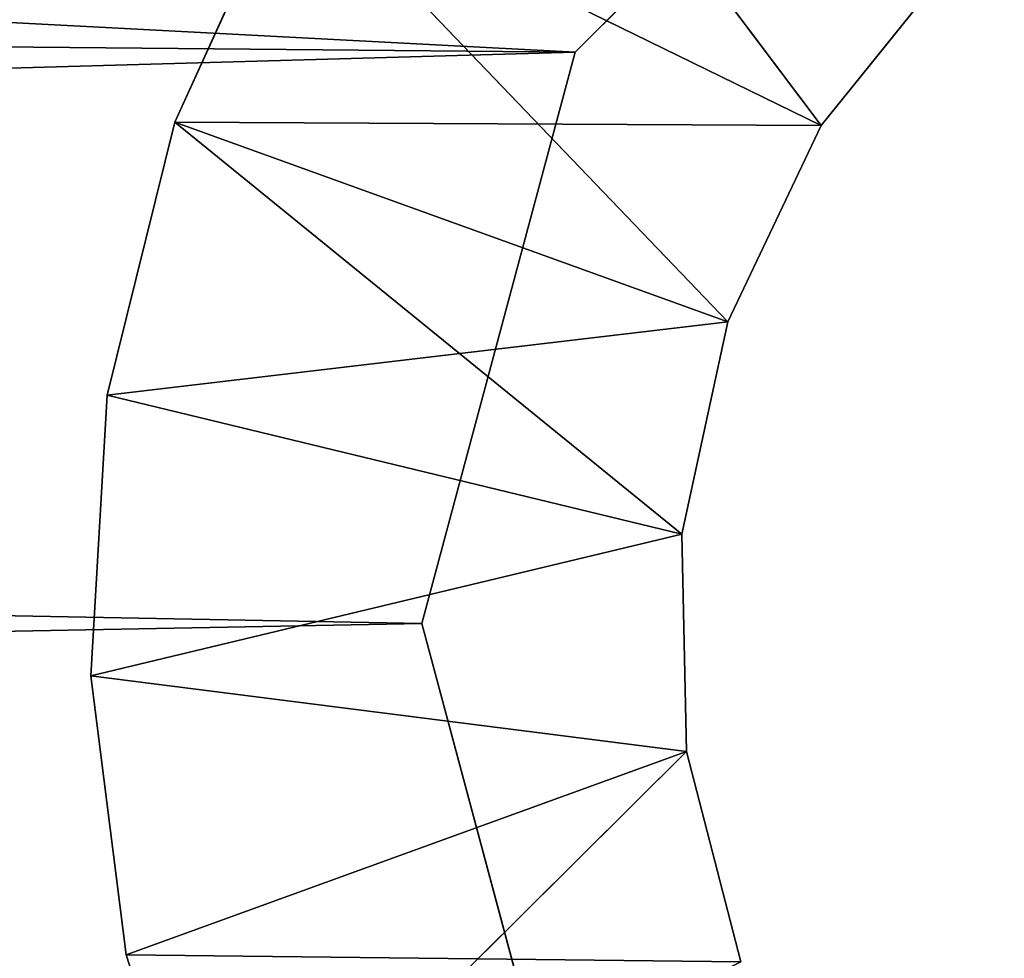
# Model space of a CAD drawing. Extents: x 136 to 2992, y -186 to 1678.
# Tile 12 of 31: x 499.89 to 504.41, y -88.32 to -84.01. Entities that reach past the tile are written whole.
import ezdxf

# ---------------------------------------------------------------- set-up
doc = ezdxf.new("R2010")
doc.units = 0
doc.header["$LTSCALE"] = 25.4
doc.layers.get('0').update_dxf_attribs({"color": 13, "linetype": 'CONTINUOUS'})

# ---------------------------------------------------------------- blocks, each defined once
blk = doc.blocks.new('HERMANOS-V-8032-8033_STL')
at = {"color": 18}
for p, q in [((384.4227294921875, 1394.01318359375, 1762.375), (84.19412994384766, 1394.01318359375, 1746.599975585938)), ((384.4227294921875, 1394.01318359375, 1762.375), (84.19412994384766, 1394.01318359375, 1746.599975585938)), ((383.7193908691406, 1394.01318359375, 1765), (103.8945388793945, 1394.01318359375, 1759.75)), ((383.7193908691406, 1394.01318359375, 1765), (103.8945388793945, 1394.01318359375, 1759.75)), ((384.4227294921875, 1394.01318359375, 1762.375), (103.8945388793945, 1394.01318359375, 1759.75)), ((384.4227294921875, 1394.01318359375, 1762.375), (103.8945388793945, 1394.01318359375, 1759.75)), ((384.4227294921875, 1394.01318359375, 1767.625), (383.7193908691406, 1394.01318359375, 1765)), ((383.7193908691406, 1394.01318359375, 1765), (384.4227294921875, 1394.01318359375, 1762.375)), ((383.7193908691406, 1394.01318359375, 1765), (383.7193908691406, 1393.213134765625, 1765)), ((383.7193908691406, 1393.213134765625, 1765), (384.4227294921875, 1394.01318359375, 1762.375)), ((383.7193908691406, 1394.01318359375, 1765), (384.4227294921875, 1394.01318359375, 1762.375)), ((383.7193908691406, 1393.213134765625, 1765), (384.4227294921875, 1394.01318359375, 1762.375)), ((384.4227294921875, 1393.213134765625, 1767.625), (383.7193908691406, 1394.01318359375, 1765)), ((384.4227294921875, 1394.01318359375, 1767.625), (383.7193908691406, 1394.01318359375, 1765)), ((384.4227294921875, 1393.213134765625, 1767.625), (383.7193908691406, 1394.01318359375, 1765)), ((383.7193908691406, 1394.01318359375, 1765), (383.7193908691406, 1393.213134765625, 1765)), ((384.4227294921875, 1394.01318359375, 1762.375), (386.3443908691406, 1394.01318359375, 1760.453369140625)), ((384.4227294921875, 1393.213134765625, 1762.375), (384.4227294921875, 1394.01318359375, 1762.375)), ((384.4227294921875, 1393.213134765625, 1762.375), (384.4227294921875, 1394.01318359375, 1762.375)), ((384.4227294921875, 1393.213134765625, 1762.375), (386.3443908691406, 1394.01318359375, 1760.453369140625)), ((384.4227294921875, 1394.01318359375, 1762.375), (386.3443908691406, 1394.01318359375, 1760.453369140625)), ((384.4227294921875, 1393.213134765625, 1762.375), (386.3443908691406, 1394.01318359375, 1760.453369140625)), ((384.4227294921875, 1393.213134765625, 1762.375), (103.8945388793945, 1393.213134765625, 1770.25)), ((383.7193908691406, 1393.213134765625, 1765), (103.8945388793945, 1393.213134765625, 1770.25)), ((384.4227294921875, 1393.213134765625, 1762.375), (103.8945388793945, 1393.213134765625, 1770.25)), ((383.7193908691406, 1393.213134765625, 1765), (103.8945388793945, 1393.213134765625, 1770.25)), ((384.9137573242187, 1393.213134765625, 1764.588989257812), (382.1981811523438, 1393.213134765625, 1765.240112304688)), ((382.1981811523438, 1393.213134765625, 1765.240112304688), (384.9343566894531, 1393.213134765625, 1765.587158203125)), ((382.1981811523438, 1393.213134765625, 1765.240112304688), (384.9343566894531, 1393.213134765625, 1765.587158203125)), ((382.1981811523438, 1393.213134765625, 1765.240112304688), (382.3614196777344, 1393.213134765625, 1766.521484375)), ((382.2731933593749, 1393.213134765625, 1763.950439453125), (382.1981811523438, 1393.213134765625, 1765.240112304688)), ((384.9137573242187, 1393.213134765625, 1764.588989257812), (382.1981811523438, 1393.213134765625, 1765.240112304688)), ((382.1981811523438, 1393.213134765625, 1765.240112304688), (382.3614196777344, 1393.213134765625, 1766.521484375)), ((382.1981811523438, 1393.213134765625, 1765.240112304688), (382.3614196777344, 1376.613159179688, 1766.521484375)), ((382.1981811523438, 1393.213134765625, 1765.240112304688), (382.3614196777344, 1376.613159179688, 1766.521484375)), ((382.1981811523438, 1393.213134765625, 1765.240112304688), (382.1981811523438, 1376.613159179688, 1765.240112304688)), ((382.1981811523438, 1393.213134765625, 1765.240112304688), (382.1981811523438, 1376.613159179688, 1765.240112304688)), ((382.2731933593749, 1393.213134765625, 1763.950439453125), (382.1981811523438, 1393.213134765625, 1765.240112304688)), ((382.2731933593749, 1393.213134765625, 1763.950439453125), (382.1981811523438, 1376.613159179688, 1765.240112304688)), ((382.2731933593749, 1393.213134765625, 1763.950439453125), (382.1981811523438, 1376.613159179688, 1765.240112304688)), ((382.5838928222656, 1393.213134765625, 1762.696655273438), (382.2731933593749, 1393.213134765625, 1763.950439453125)), ((382.2731933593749, 1393.213134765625, 1763.950439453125), (384.9137573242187, 1393.213134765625, 1764.588989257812)), ((382.2731933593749, 1393.213134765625, 1763.950439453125), (384.9137573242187, 1393.213134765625, 1764.588989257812)), ((382.2731933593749, 1393.213134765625, 1763.950439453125), (382.2731933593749, 1376.613159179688, 1763.950439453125)), ((382.2731933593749, 1393.213134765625, 1763.950439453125), (382.2731933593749, 1376.613159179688, 1763.950439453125)), ((382.5838928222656, 1393.213134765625, 1762.696655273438), (382.2731933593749, 1393.213134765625, 1763.950439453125)), ((382.5838928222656, 1393.213134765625, 1762.696655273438), (382.2731933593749, 1376.613159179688, 1763.950439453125)), ((382.5838928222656, 1393.213134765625, 1762.696655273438), (382.2731933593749, 1376.613159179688, 1763.950439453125)), ((382.3614196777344, 1393.213134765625, 1766.521484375), (384.9343566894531, 1393.213134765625, 1765.587158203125)), ((382.3614196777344, 1393.213134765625, 1766.521484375), (384.9343566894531, 1393.213134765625, 1765.587158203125)), ((382.3614196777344, 1393.213134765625, 1766.521484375), (385.1845703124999, 1393.213134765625, 1766.5537109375)), ((382.3614196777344, 1393.213134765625, 1766.521484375), (385.1845703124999, 1393.213134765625, 1766.5537109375)), ((382.3614196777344, 1393.213134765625, 1766.521484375), (382.7573242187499, 1393.213134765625, 1767.751098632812)), ((382.3614196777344, 1393.213134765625, 1766.521484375), (382.7573242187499, 1393.213134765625, 1767.751098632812)), ((382.3614196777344, 1393.213134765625, 1766.521484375), (382.7573242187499, 1376.613159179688, 1767.751098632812)), ((382.3614196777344, 1393.213134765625, 1766.521484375), (382.7573242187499, 1376.613159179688, 1767.751098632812)), ((382.3614196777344, 1393.213134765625, 1766.521484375), (382.3614196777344, 1376.613159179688, 1766.521484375)), ((382.3614196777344, 1393.213134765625, 1766.521484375), (382.3614196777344, 1376.613159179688, 1766.521484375)), ((383.1196899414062, 1393.213134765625, 1761.521240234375), (382.5838928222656, 1393.213134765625, 1762.696655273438)), ((382.5838928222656, 1393.213134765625, 1762.696655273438), (385.1239318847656, 1393.213134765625, 1763.612915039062)), ((382.5838928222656, 1393.213134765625, 1762.696655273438), (385.1239318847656, 1393.213134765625, 1763.612915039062)), ((382.5838928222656, 1393.213134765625, 1762.696655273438), (384.9137573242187, 1393.213134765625, 1764.588989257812)), ((382.5838928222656, 1393.213134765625, 1762.696655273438), (384.9137573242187, 1393.213134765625, 1764.588989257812)), ((382.5838928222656, 1393.213134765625, 1762.696655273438), (382.5838928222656, 1376.613159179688, 1762.696655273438)), ((382.5838928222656, 1393.213134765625, 1762.696655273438), (382.5838928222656, 1376.613159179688, 1762.696655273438)), ((383.1196899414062, 1393.213134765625, 1761.521240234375), (382.5838928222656, 1393.213134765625, 1762.696655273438)), ((383.1196899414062, 1393.213134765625, 1761.521240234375), (382.5838928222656, 1376.613159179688, 1762.696655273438)), ((383.1196899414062, 1393.213134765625, 1761.521240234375), (382.5838928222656, 1376.613159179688, 1762.696655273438)), ((383.1196899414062, 1393.213134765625, 1761.521240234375), (385.5535278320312, 1393.213134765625, 1762.711669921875)), ((383.1196899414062, 1393.213134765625, 1761.521240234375), (385.5535278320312, 1393.213134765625, 1762.711669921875)), ((383.1196899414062, 1393.213134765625, 1761.521240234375), (385.1239318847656, 1393.213134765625, 1763.612915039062)), ((383.1196899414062, 1393.213134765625, 1761.521240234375), (385.1239318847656, 1393.213134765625, 1763.612915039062)), ((384.4227294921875, 1393.213134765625, 1762.375), (383.7193908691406, 1393.213134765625, 1765)), ((383.7193908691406, 1393.213134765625, 1765), (384.4227294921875, 1393.213134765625, 1767.625)), ((384.4227294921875, 1393.213134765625, 1762.375), (383.7193908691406, 1393.213134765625, 1765)), ((383.7193908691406, 1393.213134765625, 1765), (384.4227294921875, 1393.213134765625, 1767.625)), ((383.8623352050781, 1393.213134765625, 1760.46435546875), (385.5535278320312, 1393.213134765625, 1762.711669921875)), ((383.8623352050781, 1393.213134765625, 1760.46435546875), (385.5535278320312, 1393.213134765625, 1762.711669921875)), ((386.3443908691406, 1393.213134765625, 1760.453369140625), (384.4227294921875, 1393.213134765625, 1762.375)), ((386.3443908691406, 1393.213134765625, 1760.453369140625), (384.4227294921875, 1393.213134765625, 1762.375)), ((384.9343566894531, 1393.213134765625, 1765.587158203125), (384.9137573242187, 1393.213134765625, 1764.588989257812)), ((384.9137573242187, 1393.213134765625, 1764.588989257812), (385.1239318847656, 1393.213134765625, 1763.612915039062)), ((384.9343566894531, 1376.613159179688, 1765.587158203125), (384.9137573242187, 1393.213134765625, 1764.588989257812)), ((384.9343566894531, 1393.213134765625, 1765.587158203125), (384.9137573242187, 1393.213134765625, 1764.588989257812)), ((384.9343566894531, 1376.613159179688, 1765.587158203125), (384.9137573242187, 1393.213134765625, 1764.588989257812)), ((384.9137573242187, 1376.613159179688, 1764.588989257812), (384.9137573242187, 1393.213134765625, 1764.588989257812)), ((384.9137573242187, 1376.613159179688, 1764.588989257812), (384.9137573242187, 1393.213134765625, 1764.588989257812)), ((384.9137573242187, 1376.613159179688, 1764.588989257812), (385.1239318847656, 1393.213134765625, 1763.612915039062)), ((384.9137573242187, 1393.213134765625, 1764.588989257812), (385.1239318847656, 1393.213134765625, 1763.612915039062)), ((384.9137573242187, 1376.613159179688, 1764.588989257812), (385.1239318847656, 1393.213134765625, 1763.612915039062)), ((385.1845703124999, 1393.213134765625, 1766.5537109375), (384.9343566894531, 1393.213134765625, 1765.587158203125)), ((385.1845703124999, 1376.613159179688, 1766.5537109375), (384.9343566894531, 1393.213134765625, 1765.587158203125)), ((385.1845703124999, 1393.213134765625, 1766.5537109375), (384.9343566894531, 1393.213134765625, 1765.587158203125)), ((385.1845703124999, 1376.613159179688, 1766.5537109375), (384.9343566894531, 1393.213134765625, 1765.587158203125)), ((384.9343566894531, 1376.613159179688, 1765.587158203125), (384.9343566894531, 1393.213134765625, 1765.587158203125)), ((384.9343566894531, 1376.613159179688, 1765.587158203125), (384.9343566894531, 1393.213134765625, 1765.587158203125)), ((385.1239318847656, 1393.213134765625, 1763.612915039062), (385.5535278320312, 1393.213134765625, 1762.711669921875)), ((385.1239318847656, 1376.613159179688, 1763.612915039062), (385.1239318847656, 1393.213134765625, 1763.612915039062)), ((385.1239318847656, 1376.613159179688, 1763.612915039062), (385.1239318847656, 1393.213134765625, 1763.612915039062)), ((385.1239318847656, 1376.613159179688, 1763.612915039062), (385.5535278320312, 1393.213134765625, 1762.711669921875)), ((385.1239318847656, 1393.213134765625, 1763.612915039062), (385.5535278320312, 1393.213134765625, 1762.711669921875)), ((385.1239318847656, 1376.613159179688, 1763.612915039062), (385.5535278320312, 1393.213134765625, 1762.711669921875)), ((385.5535278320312, 1393.213134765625, 1762.711669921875), (386.1794128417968, 1393.213134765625, 1761.933715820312)), ((385.5535278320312, 1376.613159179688, 1762.711669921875), (385.5535278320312, 1393.213134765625, 1762.711669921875)), ((385.5535278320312, 1376.613159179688, 1762.711669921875), (385.5535278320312, 1393.213134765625, 1762.711669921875)), ((385.5535278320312, 1376.613159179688, 1762.711669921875), (386.1794128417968, 1393.213134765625, 1761.933715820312)), ((385.5535278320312, 1393.213134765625, 1762.711669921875), (386.1794128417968, 1393.213134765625, 1761.933715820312)), ((385.5535278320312, 1376.613159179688, 1762.711669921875), (386.1794128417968, 1393.213134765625, 1761.933715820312)), ((384.9343566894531, 1376.613159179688, 1765.587158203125), (382.1981811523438, 1376.613159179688, 1765.240112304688)), ((382.1981811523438, 1376.613159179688, 1765.240112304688), (384.9137573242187, 1376.613159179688, 1764.588989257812)), ((382.1981811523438, 1376.613159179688, 1765.240112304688), (384.9137573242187, 1376.613159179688, 1764.588989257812)), ((382.1981811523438, 1376.613159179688, 1765.240112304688), (382.2731933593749, 1376.613159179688, 1763.950439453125)), ((382.3614196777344, 1376.613159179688, 1766.521484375), (382.1981811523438, 1376.613159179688, 1765.240112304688)), ((384.9343566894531, 1376.613159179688, 1765.587158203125), (382.1981811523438, 1376.613159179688, 1765.240112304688)), ((382.3614196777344, 1376.613159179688, 1766.521484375), (382.1981811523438, 1376.613159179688, 1765.240112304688)), ((382.1981811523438, 1376.613159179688, 1765.240112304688), (382.2731933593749, 1376.613159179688, 1763.950439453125)), ((382.2731933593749, 1376.613159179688, 1763.950439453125), (384.9137573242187, 1376.613159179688, 1764.588989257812)), ((382.2731933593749, 1376.613159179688, 1763.950439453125), (384.9137573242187, 1376.613159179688, 1764.588989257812)), ((382.2731933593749, 1376.613159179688, 1763.950439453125), (385.1239318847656, 1376.613159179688, 1763.612915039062)), ((382.2731933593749, 1376.613159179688, 1763.950439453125), (385.1239318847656, 1376.613159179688, 1763.612915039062)), ((382.2731933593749, 1376.613159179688, 1763.950439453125), (382.5838928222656, 1376.613159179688, 1762.696655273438)), ((382.2731933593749, 1376.613159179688, 1763.950439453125), (382.5838928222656, 1376.613159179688, 1762.696655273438)), ((382.7573242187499, 1376.613159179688, 1767.751098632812), (382.3614196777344, 1376.613159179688, 1766.521484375)), ((382.3614196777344, 1376.613159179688, 1766.521484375), (384.9343566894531, 1376.613159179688, 1765.587158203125)), ((382.3614196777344, 1376.613159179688, 1766.521484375), (384.9343566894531, 1376.613159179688, 1765.587158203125)), ((382.7573242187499, 1376.613159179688, 1767.751098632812), (382.3614196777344, 1376.613159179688, 1766.521484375)), ((382.5838928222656, 1376.613159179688, 1762.696655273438), (385.1239318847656, 1376.613159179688, 1763.612915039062)), ((382.5838928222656, 1376.613159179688, 1762.696655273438), (385.1239318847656, 1376.613159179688, 1763.612915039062)), ((382.5838928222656, 1376.613159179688, 1762.696655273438), (385.5535278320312, 1376.613159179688, 1762.711669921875)), ((382.5838928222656, 1376.613159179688, 1762.696655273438), (385.5535278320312, 1376.613159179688, 1762.711669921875)), ((382.5838928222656, 1376.613159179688, 1762.696655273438), (383.1196899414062, 1376.613159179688, 1761.521240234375)), ((382.5838928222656, 1376.613159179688, 1762.696655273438), (383.1196899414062, 1376.613159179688, 1761.521240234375)), ((382.7573242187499, 1376.613159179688, 1767.751098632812), (384.9343566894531, 1376.613159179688, 1765.587158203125)), ((382.7573242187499, 1376.613159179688, 1767.751098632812), (384.9343566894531, 1376.613159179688, 1765.587158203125)), ((383.1196899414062, 1376.613159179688, 1761.521240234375), (385.5535278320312, 1376.613159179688, 1762.711669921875)), ((383.1196899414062, 1376.613159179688, 1761.521240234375), (385.5535278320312, 1376.613159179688, 1762.711669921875)), ((384.9137573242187, 1376.613159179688, 1764.588989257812), (384.9343566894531, 1376.613159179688, 1765.587158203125)), ((385.1239318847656, 1376.613159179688, 1763.612915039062), (384.9137573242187, 1376.613159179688, 1764.588989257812)), ((384.9137573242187, 1376.613159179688, 1764.588989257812), (384.9343566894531, 1376.613159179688, 1765.587158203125)), ((385.1239318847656, 1376.613159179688, 1763.612915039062), (384.9137573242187, 1376.613159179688, 1764.588989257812)), ((384.9343566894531, 1376.613159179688, 1765.587158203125), (385.1845703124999, 1376.613159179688, 1766.5537109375)), ((384.9343566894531, 1376.613159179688, 1765.587158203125), (385.1845703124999, 1376.613159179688, 1766.5537109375)), ((385.5535278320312, 1376.613159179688, 1762.711669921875), (385.1239318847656, 1376.613159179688, 1763.612915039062)), ((385.5535278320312, 1376.613159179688, 1762.711669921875), (385.1239318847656, 1376.613159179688, 1763.612915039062)), ((386.1794128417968, 1376.613159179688, 1761.933715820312), (385.5535278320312, 1376.613159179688, 1762.711669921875)), ((386.1794128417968, 1376.613159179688, 1761.933715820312), (385.5535278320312, 1376.613159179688, 1762.711669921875))]:
    blk.add_line(p, q, dxfattribs=at)
mesh = blk.add_polyface(dxfattribs=at)
corners = [(384.4227294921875, 1394.01318359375, 1762.375), (84.19412994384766, 1394.01318359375, 1746.599975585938), (103.8945388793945, 1394.01318359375, 1759.75)]
mesh.append_faces([[corners[k] for k in face] for face in [(0, 1, 2)]], dxfattribs={"color": 18})
mesh = blk.add_polyface(dxfattribs=at)
corners = [(384.4227294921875, 1394.01318359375, 1762.375), (386.3443908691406, 1394.01318359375, 1760.453369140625), (84.19412994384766, 1394.01318359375, 1746.599975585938)]
mesh.append_faces([[corners[k] for k in face] for face in [(0, 1, 2)]], dxfattribs={"color": 18})
mesh = blk.add_polyface(dxfattribs=at)
corners = [(386.3443908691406, 1394.01318359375, 1769.546630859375), (384.4227294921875, 1394.01318359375, 1767.625), (103.8945388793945, 1394.01318359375, 1759.75)]
mesh.append_faces([[corners[k] for k in face] for face in [(0, 1, 2)]], dxfattribs={"color": 18})
mesh = blk.add_polyface(dxfattribs=at)
corners = [(386.3443908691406, 1394.01318359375, 1769.546630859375), (103.8945388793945, 1394.01318359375, 1759.75), (106.5195236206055, 1394.01318359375, 1760.453369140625)]
mesh.append_faces([[corners[k] for k in face] for face in [(0, 1, 2)]], dxfattribs={"color": 18})
mesh = blk.add_polyface(dxfattribs=at)
corners = [(384.4227294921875, 1394.01318359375, 1767.625), (383.7193908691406, 1394.01318359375, 1765), (103.8945388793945, 1394.01318359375, 1759.75)]
mesh.append_faces([[corners[k] for k in face] for face in [(0, 1, 2)]], dxfattribs={"color": 18})
mesh = blk.add_polyface(dxfattribs=at)
corners = [(383.7193908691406, 1394.01318359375, 1765), (384.4227294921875, 1394.01318359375, 1762.375), (103.8945388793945, 1394.01318359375, 1759.75)]
mesh.append_faces([[corners[k] for k in face] for face in [(0, 1, 2)]], dxfattribs={"color": 18})
mesh = blk.add_polyface(dxfattribs=at)
corners = [(388.9693603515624, 1394.01318359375, 1770.25), (386.3443908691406, 1394.01318359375, 1769.546630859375), (106.5195236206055, 1394.01318359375, 1760.453369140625)]
mesh.append_faces([[corners[k] for k in face] for face in [(0, 1, 2)]], dxfattribs={"color": 18})
mesh = blk.add_polyface(dxfattribs=at)
corners = [(388.9693603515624, 1394.01318359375, 1770.25), (106.5195236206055, 1394.01318359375, 1760.453369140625), (108.4410629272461, 1394.01318359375, 1762.375)]
mesh.append_faces([[corners[k] for k in face] for face in [(0, 1, 2)]], dxfattribs={"color": 18})
mesh = blk.add_polyface(dxfattribs=at)
corners = [(388.9693603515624, 1394.01318359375, 1770.25), (108.4410629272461, 1394.01318359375, 1762.375), (109.1445159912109, 1394.01318359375, 1765)]
mesh.append_faces([[corners[k] for k in face] for face in [(0, 1, 2)]], dxfattribs={"color": 18})
mesh = blk.add_polyface(dxfattribs=at)
corners = [(388.9693603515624, 1394.01318359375, 1770.25), (109.1445159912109, 1394.01318359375, 1765), (108.4410629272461, 1394.01318359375, 1767.625)]
mesh.append_faces([[corners[k] for k in face] for face in [(0, 1, 2)]], dxfattribs={"color": 18})
mesh = blk.add_polyface(dxfattribs=at)
corners = [(383.7193908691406, 1394.01318359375, 1765), (383.7193908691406, 1393.213134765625, 1765), (384.4227294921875, 1394.01318359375, 1762.375)]
mesh.append_faces([[corners[k] for k in face] for face in [(0, 1, 2)]], dxfattribs={"color": 18})
mesh = blk.add_polyface(dxfattribs=at)
corners = [(384.4227294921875, 1394.01318359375, 1762.375), (383.7193908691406, 1393.213134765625, 1765), (384.4227294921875, 1393.213134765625, 1762.375)]
mesh.append_faces([[corners[k] for k in face] for face in [(0, 1, 2)]], dxfattribs={"color": 18})
mesh = blk.add_polyface(dxfattribs=at)
corners = [(384.4227294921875, 1394.01318359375, 1767.625), (384.4227294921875, 1393.213134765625, 1767.625), (383.7193908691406, 1394.01318359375, 1765)]
mesh.append_faces([[corners[k] for k in face] for face in [(0, 1, 2)]], dxfattribs={"color": 18})
mesh = blk.add_polyface(dxfattribs=at)
corners = [(383.7193908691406, 1394.01318359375, 1765), (384.4227294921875, 1393.213134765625, 1767.625), (383.7193908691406, 1393.213134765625, 1765)]
mesh.append_faces([[corners[k] for k in face] for face in [(0, 1, 2)]], dxfattribs={"color": 18})
mesh = blk.add_polyface(dxfattribs=at)
corners = [(386.3443908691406, 1394.01318359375, 1760.453369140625), (384.4227294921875, 1394.01318359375, 1762.375), (384.4227294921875, 1393.213134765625, 1762.375)]
mesh.append_faces([[corners[k] for k in face] for face in [(0, 1, 2)]], dxfattribs={"color": 18})
mesh = blk.add_polyface(dxfattribs=at)
corners = [(386.3443908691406, 1394.01318359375, 1760.453369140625), (384.4227294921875, 1393.213134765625, 1762.375), (386.3443908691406, 1393.213134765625, 1760.453369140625)]
mesh.append_faces([[corners[k] for k in face] for face in [(0, 1, 2)]], dxfattribs={"color": 18})
mesh = blk.add_polyface(dxfattribs=at)
corners = [(103.8945388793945, 1393.213134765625, 1770.25), (386.3443908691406, 1393.213134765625, 1760.453369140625), (384.4227294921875, 1393.213134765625, 1762.375)]
mesh.append_faces([[corners[k] for k in face] for face in [(0, 1, 2)]], dxfattribs={"color": 18})
mesh = blk.add_polyface(dxfattribs=at)
corners = [(103.8945388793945, 1393.213134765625, 1770.25), (106.5195236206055, 1393.213134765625, 1769.546630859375), (386.3443908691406, 1393.213134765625, 1760.453369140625)]
mesh.append_faces([[corners[k] for k in face] for face in [(0, 1, 2)]], dxfattribs={"color": 18})
mesh = blk.add_polyface(dxfattribs=at)
corners = [(103.8945388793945, 1393.213134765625, 1770.25), (384.4227294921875, 1393.213134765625, 1762.375), (383.7193908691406, 1393.213134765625, 1765)]
mesh.append_faces([[corners[k] for k in face] for face in [(0, 1, 2)]], dxfattribs={"color": 18})
mesh = blk.add_polyface(dxfattribs=at)
corners = [(103.8945388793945, 1393.213134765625, 1770.25), (383.7193908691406, 1393.213134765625, 1765), (384.4227294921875, 1393.213134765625, 1767.625)]
mesh.append_faces([[corners[k] for k in face] for face in [(0, 1, 2)]], dxfattribs={"color": 18})
mesh = blk.add_polyface(dxfattribs=at)
corners = [(106.5195236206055, 1393.213134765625, 1769.546630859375), (388.9693603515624, 1393.213134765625, 1759.75), (386.3443908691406, 1393.213134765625, 1760.453369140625)]
mesh.append_faces([[corners[k] for k in face] for face in [(0, 1, 2)]], dxfattribs={"color": 18})
mesh = blk.add_polyface(dxfattribs=at)
corners = [(106.5195236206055, 1393.213134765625, 1769.546630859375), (108.4410629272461, 1393.213134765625, 1767.625), (388.9693603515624, 1393.213134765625, 1759.75)]
mesh.append_faces([[corners[k] for k in face] for face in [(0, 1, 2)]], dxfattribs={"color": 18})
mesh = blk.add_polyface(dxfattribs=at)
corners = [(108.4410629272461, 1393.213134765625, 1762.375), (106.5195236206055, 1393.213134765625, 1760.453369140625), (531.5068359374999, 1393.213134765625, 1746.599975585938)]
mesh.append_faces([[corners[k] for k in face] for face in [(0, 1, 2)]], dxfattribs={"color": 18})
mesh = blk.add_polyface(dxfattribs=at)
corners = [(108.4410629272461, 1393.213134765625, 1767.625), (109.1445159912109, 1393.213134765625, 1765), (388.9693603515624, 1393.213134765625, 1759.75)]
mesh.append_faces([[corners[k] for k in face] for face in [(0, 1, 2)]], dxfattribs={"color": 18})
mesh = blk.add_polyface(dxfattribs=at)
corners = [(109.1445159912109, 1393.213134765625, 1765), (108.4410629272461, 1393.213134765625, 1762.375), (388.9693603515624, 1393.213134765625, 1759.75)]
mesh.append_faces([[corners[k] for k in face] for face in [(0, 1, 2)]], dxfattribs={"color": 18})
mesh = blk.add_polyface(dxfattribs=at)
corners = [(108.4410629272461, 1393.213134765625, 1762.375), (531.5068359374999, 1393.213134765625, 1746.599975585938), (388.9693603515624, 1393.213134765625, 1759.75)]
mesh.append_faces([[corners[k] for k in face] for face in [(0, 1, 2)]], dxfattribs={"color": 18})
mesh = blk.add_polyface(dxfattribs=at)
corners = [(384.9343566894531, 1393.213134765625, 1765.587158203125), (384.9137573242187, 1393.213134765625, 1764.588989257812), (382.1981811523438, 1393.213134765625, 1765.240112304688)]
mesh.append_faces([[corners[k] for k in face] for face in [(0, 1, 2)]], dxfattribs={"color": 18})
mesh = blk.add_polyface(dxfattribs=at)
corners = [(382.3614196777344, 1393.213134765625, 1766.521484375), (384.9343566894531, 1393.213134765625, 1765.587158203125), (382.1981811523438, 1393.213134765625, 1765.240112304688)]
mesh.append_faces([[corners[k] for k in face] for face in [(0, 1, 2)]], dxfattribs={"color": 18})
mesh = blk.add_polyface(dxfattribs=at)
corners = [(382.1981811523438, 1393.213134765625, 1765.240112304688), (384.9137573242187, 1393.213134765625, 1764.588989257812), (382.2731933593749, 1393.213134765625, 1763.950439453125)]
mesh.append_faces([[corners[k] for k in face] for face in [(0, 1, 2)]], dxfattribs={"color": 18})
mesh = blk.add_polyface(dxfattribs=at)
corners = [(382.1981811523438, 1393.213134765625, 1765.240112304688), (382.3614196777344, 1376.613159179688, 1766.521484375), (382.3614196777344, 1393.213134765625, 1766.521484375)]
mesh.append_faces([[corners[k] for k in face] for face in [(0, 1, 2)]], dxfattribs={"color": 18})
mesh = blk.add_polyface(dxfattribs=at)
corners = [(382.1981811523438, 1393.213134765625, 1765.240112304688), (382.1981811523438, 1376.613159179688, 1765.240112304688), (382.3614196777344, 1376.613159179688, 1766.521484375)]
mesh.append_faces([[corners[k] for k in face] for face in [(0, 1, 2)]], dxfattribs={"color": 18})
mesh = blk.add_polyface(dxfattribs=at)
corners = [(382.2731933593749, 1393.213134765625, 1763.950439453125), (382.1981811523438, 1376.613159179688, 1765.240112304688), (382.1981811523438, 1393.213134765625, 1765.240112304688)]
mesh.append_faces([[corners[k] for k in face] for face in [(0, 1, 2)]], dxfattribs={"color": 18})
mesh = blk.add_polyface(dxfattribs=at)
corners = [(382.2731933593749, 1393.213134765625, 1763.950439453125), (382.2731933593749, 1376.613159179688, 1763.950439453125), (382.1981811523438, 1376.613159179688, 1765.240112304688)]
mesh.append_faces([[corners[k] for k in face] for face in [(0, 1, 2)]], dxfattribs={"color": 18})
mesh = blk.add_polyface(dxfattribs=at)
corners = [(384.9137573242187, 1393.213134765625, 1764.588989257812), (382.5838928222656, 1393.213134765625, 1762.696655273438), (382.2731933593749, 1393.213134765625, 1763.950439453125)]
mesh.append_faces([[corners[k] for k in face] for face in [(0, 1, 2)]], dxfattribs={"color": 18})
mesh = blk.add_polyface(dxfattribs=at)
corners = [(382.5838928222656, 1393.213134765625, 1762.696655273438), (382.2731933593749, 1376.613159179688, 1763.950439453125), (382.2731933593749, 1393.213134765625, 1763.950439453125)]
mesh.append_faces([[corners[k] for k in face] for face in [(0, 1, 2)]], dxfattribs={"color": 18})
mesh = blk.add_polyface(dxfattribs=at)
corners = [(382.5838928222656, 1393.213134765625, 1762.696655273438), (382.5838928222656, 1376.613159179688, 1762.696655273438), (382.2731933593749, 1376.613159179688, 1763.950439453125)]
mesh.append_faces([[corners[k] for k in face] for face in [(0, 1, 2)]], dxfattribs={"color": 18})
mesh = blk.add_polyface(dxfattribs=at)
corners = [(385.1845703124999, 1393.213134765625, 1766.5537109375), (384.9343566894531, 1393.213134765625, 1765.587158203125), (382.3614196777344, 1393.213134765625, 1766.521484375)]
mesh.append_faces([[corners[k] for k in face] for face in [(0, 1, 2)]], dxfattribs={"color": 18})
mesh = blk.add_polyface(dxfattribs=at)
corners = [(382.7573242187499, 1393.213134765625, 1767.751098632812), (385.1845703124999, 1393.213134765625, 1766.5537109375), (382.3614196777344, 1393.213134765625, 1766.521484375)]
mesh.append_faces([[corners[k] for k in face] for face in [(0, 1, 2)]], dxfattribs={"color": 18})
mesh = blk.add_polyface(dxfattribs=at)
corners = [(382.3614196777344, 1393.213134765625, 1766.521484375), (382.7573242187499, 1376.613159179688, 1767.751098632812), (382.7573242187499, 1393.213134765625, 1767.751098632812)]
mesh.append_faces([[corners[k] for k in face] for face in [(0, 1, 2)]], dxfattribs={"color": 18})
mesh = blk.add_polyface(dxfattribs=at)
corners = [(382.3614196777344, 1393.213134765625, 1766.521484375), (382.3614196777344, 1376.613159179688, 1766.521484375), (382.7573242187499, 1376.613159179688, 1767.751098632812)]
mesh.append_faces([[corners[k] for k in face] for face in [(0, 1, 2)]], dxfattribs={"color": 18})
mesh = blk.add_polyface(dxfattribs=at)
corners = [(385.1239318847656, 1393.213134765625, 1763.612915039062), (383.1196899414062, 1393.213134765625, 1761.521240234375), (382.5838928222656, 1393.213134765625, 1762.696655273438)]
mesh.append_faces([[corners[k] for k in face] for face in [(0, 1, 2)]], dxfattribs={"color": 18})
mesh = blk.add_polyface(dxfattribs=at)
corners = [(384.9137573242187, 1393.213134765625, 1764.588989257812), (385.1239318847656, 1393.213134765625, 1763.612915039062), (382.5838928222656, 1393.213134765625, 1762.696655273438)]
mesh.append_faces([[corners[k] for k in face] for face in [(0, 1, 2)]], dxfattribs={"color": 18})
mesh = blk.add_polyface(dxfattribs=at)
corners = [(383.1196899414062, 1393.213134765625, 1761.521240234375), (382.5838928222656, 1376.613159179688, 1762.696655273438), (382.5838928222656, 1393.213134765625, 1762.696655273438)]
mesh.append_faces([[corners[k] for k in face] for face in [(0, 1, 2)]], dxfattribs={"color": 18})
mesh = blk.add_polyface(dxfattribs=at)
corners = [(383.1196899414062, 1393.213134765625, 1761.521240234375), (383.1196899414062, 1376.613159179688, 1761.521240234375), (382.5838928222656, 1376.613159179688, 1762.696655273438)]
mesh.append_faces([[corners[k] for k in face] for face in [(0, 1, 2)]], dxfattribs={"color": 18})
mesh = blk.add_polyface(dxfattribs=at)
corners = [(385.5535278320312, 1393.213134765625, 1762.711669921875), (383.8623352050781, 1393.213134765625, 1760.46435546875), (383.1196899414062, 1393.213134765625, 1761.521240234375)]
mesh.append_faces([[corners[k] for k in face] for face in [(0, 1, 2)]], dxfattribs={"color": 18})
mesh = blk.add_polyface(dxfattribs=at)
corners = [(385.1239318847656, 1393.213134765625, 1763.612915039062), (385.5535278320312, 1393.213134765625, 1762.711669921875), (383.1196899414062, 1393.213134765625, 1761.521240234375)]
mesh.append_faces([[corners[k] for k in face] for face in [(0, 1, 2)]], dxfattribs={"color": 18})
mesh = blk.add_polyface(dxfattribs=at)
corners = [(385.5535278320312, 1393.213134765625, 1762.711669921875), (386.1794128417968, 1393.213134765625, 1761.933715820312), (383.8623352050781, 1393.213134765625, 1760.46435546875)]
mesh.append_faces([[corners[k] for k in face] for face in [(0, 1, 2)]], dxfattribs={"color": 18})
mesh = blk.add_polyface(dxfattribs=at)
corners = [(384.9343566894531, 1393.213134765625, 1765.587158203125), (384.9343566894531, 1376.613159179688, 1765.587158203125), (384.9137573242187, 1393.213134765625, 1764.588989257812)]
mesh.append_faces([[corners[k] for k in face] for face in [(0, 1, 2)]], dxfattribs={"color": 18})
mesh = blk.add_polyface(dxfattribs=at)
corners = [(384.9137573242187, 1393.213134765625, 1764.588989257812), (384.9343566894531, 1376.613159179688, 1765.587158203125), (384.9137573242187, 1376.613159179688, 1764.588989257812)]
mesh.append_faces([[corners[k] for k in face] for face in [(0, 1, 2)]], dxfattribs={"color": 18})
mesh = blk.add_polyface(dxfattribs=at)
corners = [(384.9137573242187, 1393.213134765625, 1764.588989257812), (384.9137573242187, 1376.613159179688, 1764.588989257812), (385.1239318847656, 1393.213134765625, 1763.612915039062)]
mesh.append_faces([[corners[k] for k in face] for face in [(0, 1, 2)]], dxfattribs={"color": 18})
mesh = blk.add_polyface(dxfattribs=at)
corners = [(385.1239318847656, 1393.213134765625, 1763.612915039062), (384.9137573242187, 1376.613159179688, 1764.588989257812), (385.1239318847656, 1376.613159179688, 1763.612915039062)]
mesh.append_faces([[corners[k] for k in face] for face in [(0, 1, 2)]], dxfattribs={"color": 18})
mesh = blk.add_polyface(dxfattribs=at)
corners = [(385.1845703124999, 1393.213134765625, 1766.5537109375), (385.1845703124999, 1376.613159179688, 1766.5537109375), (384.9343566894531, 1393.213134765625, 1765.587158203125)]
mesh.append_faces([[corners[k] for k in face] for face in [(0, 1, 2)]], dxfattribs={"color": 18})
mesh = blk.add_polyface(dxfattribs=at)
corners = [(384.9343566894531, 1393.213134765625, 1765.587158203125), (385.1845703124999, 1376.613159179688, 1766.5537109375), (384.9343566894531, 1376.613159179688, 1765.587158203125)]
mesh.append_faces([[corners[k] for k in face] for face in [(0, 1, 2)]], dxfattribs={"color": 18})
mesh = blk.add_polyface(dxfattribs=at)
corners = [(385.1239318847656, 1393.213134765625, 1763.612915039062), (385.1239318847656, 1376.613159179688, 1763.612915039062), (385.5535278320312, 1393.213134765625, 1762.711669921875)]
mesh.append_faces([[corners[k] for k in face] for face in [(0, 1, 2)]], dxfattribs={"color": 18})
mesh = blk.add_polyface(dxfattribs=at)
corners = [(385.5535278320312, 1393.213134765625, 1762.711669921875), (385.1239318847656, 1376.613159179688, 1763.612915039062), (385.5535278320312, 1376.613159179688, 1762.711669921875)]
mesh.append_faces([[corners[k] for k in face] for face in [(0, 1, 2)]], dxfattribs={"color": 18})
mesh = blk.add_polyface(dxfattribs=at)
corners = [(385.5535278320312, 1393.213134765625, 1762.711669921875), (385.5535278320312, 1376.613159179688, 1762.711669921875), (386.1794128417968, 1393.213134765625, 1761.933715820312)]
mesh.append_faces([[corners[k] for k in face] for face in [(0, 1, 2)]], dxfattribs={"color": 18})
mesh = blk.add_polyface(dxfattribs=at)
corners = [(386.1794128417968, 1393.213134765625, 1761.933715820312), (385.5535278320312, 1376.613159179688, 1762.711669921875), (386.1794128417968, 1376.613159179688, 1761.933715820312)]
mesh.append_faces([[corners[k] for k in face] for face in [(0, 1, 2)]], dxfattribs={"color": 18})
mesh = blk.add_polyface(dxfattribs=at)
corners = [(384.9343566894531, 1376.613159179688, 1765.587158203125), (382.1981811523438, 1376.613159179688, 1765.240112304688), (384.9137573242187, 1376.613159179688, 1764.588989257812)]
mesh.append_faces([[corners[k] for k in face] for face in [(0, 1, 2)]], dxfattribs={"color": 18})
mesh = blk.add_polyface(dxfattribs=at)
corners = [(382.1981811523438, 1376.613159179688, 1765.240112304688), (382.2731933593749, 1376.613159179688, 1763.950439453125), (384.9137573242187, 1376.613159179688, 1764.588989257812)]
mesh.append_faces([[corners[k] for k in face] for face in [(0, 1, 2)]], dxfattribs={"color": 18})
mesh = blk.add_polyface(dxfattribs=at)
corners = [(382.3614196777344, 1376.613159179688, 1766.521484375), (382.1981811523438, 1376.613159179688, 1765.240112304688), (384.9343566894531, 1376.613159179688, 1765.587158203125)]
mesh.append_faces([[corners[k] for k in face] for face in [(0, 1, 2)]], dxfattribs={"color": 18})
mesh = blk.add_polyface(dxfattribs=at)
corners = [(384.9137573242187, 1376.613159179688, 1764.588989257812), (382.2731933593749, 1376.613159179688, 1763.950439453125), (385.1239318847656, 1376.613159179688, 1763.612915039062)]
mesh.append_faces([[corners[k] for k in face] for face in [(0, 1, 2)]], dxfattribs={"color": 18})
mesh = blk.add_polyface(dxfattribs=at)
corners = [(382.2731933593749, 1376.613159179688, 1763.950439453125), (382.5838928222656, 1376.613159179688, 1762.696655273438), (385.1239318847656, 1376.613159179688, 1763.612915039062)]
mesh.append_faces([[corners[k] for k in face] for face in [(0, 1, 2)]], dxfattribs={"color": 18})
mesh = blk.add_polyface(dxfattribs=at)
corners = [(382.7573242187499, 1376.613159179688, 1767.751098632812), (382.3614196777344, 1376.613159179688, 1766.521484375), (384.9343566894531, 1376.613159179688, 1765.587158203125)]
mesh.append_faces([[corners[k] for k in face] for face in [(0, 1, 2)]], dxfattribs={"color": 18})
mesh = blk.add_polyface(dxfattribs=at)
corners = [(385.1239318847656, 1376.613159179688, 1763.612915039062), (382.5838928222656, 1376.613159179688, 1762.696655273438), (385.5535278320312, 1376.613159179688, 1762.711669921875)]
mesh.append_faces([[corners[k] for k in face] for face in [(0, 1, 2)]], dxfattribs={"color": 18})
mesh = blk.add_polyface(dxfattribs=at)
corners = [(385.5535278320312, 1376.613159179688, 1762.711669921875), (382.5838928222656, 1376.613159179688, 1762.696655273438), (383.1196899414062, 1376.613159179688, 1761.521240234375)]
mesh.append_faces([[corners[k] for k in face] for face in [(0, 1, 2)]], dxfattribs={"color": 18})
mesh = blk.add_polyface(dxfattribs=at)
corners = [(382.7573242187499, 1376.613159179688, 1767.751098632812), (384.9343566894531, 1376.613159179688, 1765.587158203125), (385.1845703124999, 1376.613159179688, 1766.5537109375)]
mesh.append_faces([[corners[k] for k in face] for face in [(0, 1, 2)]], dxfattribs={"color": 18})
mesh = blk.add_polyface(dxfattribs=at)
corners = [(385.5535278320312, 1376.613159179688, 1762.711669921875), (383.1196899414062, 1376.613159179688, 1761.521240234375), (386.1794128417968, 1376.613159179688, 1761.933715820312)]
mesh.append_faces([[corners[k] for k in face] for face in [(0, 1, 2)]], dxfattribs={"color": 18})

msp = doc.modelspace()

# ---------------------------------------------------------------- block references
at = {"color": 0, "extrusion": (0, -1, -3.828568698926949e-16)}
msp.add_blockref('HERMANOS-V-8032-8033_STL', (118.0170108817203, 390.6560314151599, -1678.214121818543), dxfattribs=at)

doc.saveas('drawing.dxf')
